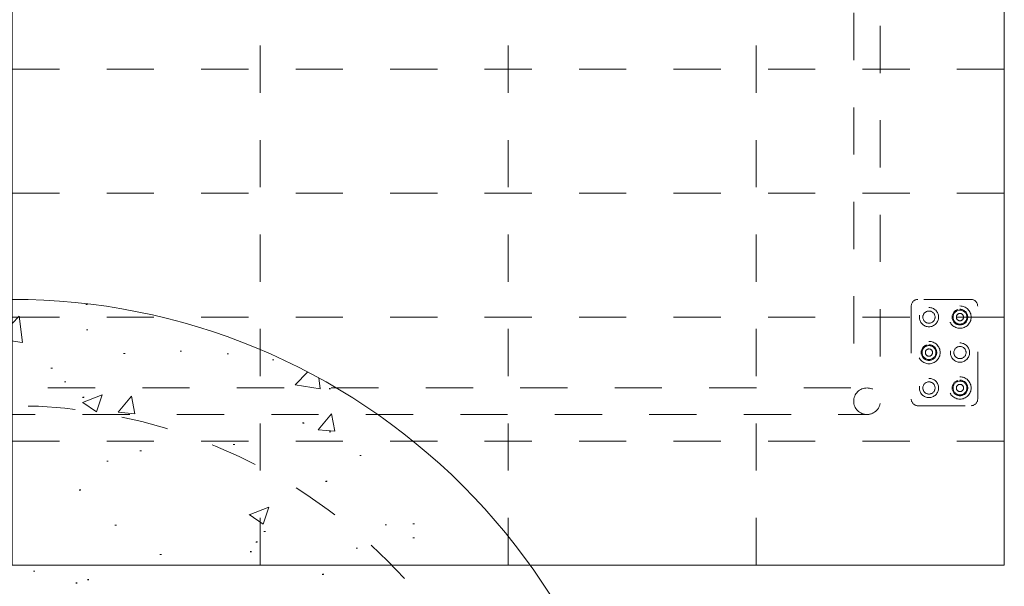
# Model space of a CAD drawing. Header units: inches. Extents: x -462 to -288, y -230 to 11.
# Tile 57 of 58: x -318 to -290, y -21 to -5. Entities that reach past the tile are written whole.
import ezdxf

# ---------------------------------------------------------------- set-up
doc = ezdxf.new("R2010")
doc.units = ezdxf.units.IN
doc.header["$LTSCALE"] = 32
doc.header["$MEASUREMENT"] = 0
doc.header["$PDMODE"] = 1
doc.header["$PDSIZE"] = -2
doc.linetypes.add('Dash Style-1', pattern=[0.083328, 0.041656, -0.041672])
for name, color, linetype, lineweight in [('DashLine', 7, 'Dash Style-1', 13), ('Drawing', 7, 'Continuous', 18), ('None', 7, 'Continuous', 18), ('SolidLine', 7, 'Continuous', 15), ('Stone_1', 7, 'Continuous', 13), ('Tuxedo-Metal', 7, 'Continuous', 18), ('Tuxedo-Upholstery-Back', 7, 'Continuous', 18), ('Tuxedo-Upholstery-SeatCushion', 7, 'Continuous', 18)]:
    doc.layers.add(name, color=color, linetype=linetype, lineweight=lineweight)

# ---------------------------------------------------------------- blocks, each defined once
blk = doc.blocks.new('Group-68')
at = {"layer": 'DashLine', "flags": 128}
blk.add_lwpolyline([(-24.5, 11.25, -0.414214), (-24.125, 11.625), (24.125, 11.625, -0.414214), (24.5, 11.25), (24.5, -11.25, -0.414214), (24.125, -11.625), (-24.125, -11.625, -0.414214), (-24.5, -11.25)], format="xyb", close=True, dxfattribs=at)
for points in [[(-23.75, 10.875), (23.75, 10.875), (23.75, -10.875), (-23.75, -10.875)], [(24.125, -11.625), (24.088, -11.623), (24.052, -11.618), (24.016, -11.609), (23.981, -11.596), (23.948, -11.581), (23.917, -11.562), (23.887, -11.54), (23.86, -11.515), (23.835, -11.488), (23.813, -11.458), (23.794, -11.427), (23.779, -11.394), (23.766, -11.359), (23.757, -11.323), (23.752, -11.287), (23.75, -11.25), (23.752, -11.213), (23.757, -11.177), (23.766, -11.141), (23.779, -11.106), (23.794, -11.073), (23.813, -11.042), (23.835, -11.012), (23.86, -10.985), (23.887, -10.96), (23.917, -10.938), (23.948, -10.919), (23.981, -10.904), (24.016, -10.891), (24.052, -10.882), (24.088, -10.877), (24.125, -10.875), (24.162, -10.877), (24.198, -10.882), (24.234, -10.891), (24.269, -10.904), (24.302, -10.919), (24.333, -10.938), (24.363, -10.96), (24.39, -10.985), (24.415, -11.012), (24.437, -11.042), (24.456, -11.073), (24.471, -11.106), (24.484, -11.141), (24.493, -11.177), (24.498, -11.213), (24.5, -11.25), (24.498, -11.287), (24.493, -11.323), (24.484, -11.359), (24.471, -11.394), (24.456, -11.427), (24.437, -11.458), (24.415, -11.488), (24.39, -11.515), (24.363, -11.54), (24.333, -11.562), (24.302, -11.581), (24.269, -11.596), (24.234, -11.609), (24.198, -11.618), (24.162, -11.623)]]:
    blk.add_lwpolyline(points, close=True, dxfattribs=at)
blk = doc.blocks.new('Tuxedo_Base_2 (2D)')
at = {"layer": 'Tuxedo-Metal', "color": 7}
blk.add_blockref('Group-68', (0, 0), dxfattribs=at)
blk = doc.blocks.new('Tuxedo_Bottom_2 (2D)')
at = {"layer": 'DashLine', "flags": 128}
blk.add_lwpolyline([(0, 0), (56, 0), (56, -26), (0, -26)], close=True, dxfattribs=at)
blk = doc.blocks.new('Tuxedo_Seat_Cushion_Quilt (2D)')
at = {"layer": 'DashLine'}
for p, q in [((7, 0), (7, 20.962)), ((14, 0), (14, 20.962)), ((21, 0), (21, 20.962)), ((0, 17.5), (27.999, 17.5)), ((0, 14), (27.999, 14)), ((0, 10.5), (27.999, 10.5)), ((0, 7), (27.999, 7)), ((0, 3.5), (27.999, 3.5))]:
    blk.add_line(p, q, dxfattribs=at)
at = {"layer": 'SolidLine', "flags": 128}
blk.add_lwpolyline([(0, 20.962), (27.999, 20.962), (27.999, 0), (0, 0)], close=True, dxfattribs=at)
blk = doc.blocks.new('Group-69')
at = {"layer": 'DashLine', "color": 252, "true_color": 0x888888, "transparency": 33554687}
for p, q in [((2.437, 1.5), (0.937, 1.5)), ((0.75, 1.313), (0.75, -1.313)), ((2.625, -1.313), (2.625, 1.313)), ((0.937, -1.5), (2.437, -1.5))]:
    blk.add_line(p, q, dxfattribs=at)
at = {"layer": 'DashLine', "color": 252, "true_color": 0x888888, "transparency": 33554687, "flags": 128}
for points in [[(1.25, 0.685), (1.219, 0.686), (1.188, 0.691), (1.158, 0.698), (1.129, 0.709), (1.101, 0.722), (1.075, 0.738), (1.05, 0.756), (1.027, 0.777), (1.006, 0.8), (0.988, 0.825), (0.972, 0.851), (0.959, 0.879), (0.948, 0.908), (0.941, 0.938), (0.936, 0.969), (0.935, 1), (0.936, 1.031), (0.941, 1.062), (0.948, 1.092), (0.959, 1.121), (0.972, 1.149), (0.988, 1.175), (1.006, 1.2), (1.027, 1.223), (1.05, 1.244), (1.075, 1.262), (1.101, 1.278), (1.129, 1.291), (1.158, 1.302), (1.188, 1.309), (1.219, 1.314), (1.25, 1.315), (1.281, 1.314), (1.312, 1.309), (1.342, 1.302), (1.371, 1.291), (1.399, 1.278), (1.425, 1.262), (1.45, 1.244), (1.473, 1.223), (1.494, 1.2), (1.512, 1.175), (1.528, 1.149), (1.541, 1.121), (1.552, 1.092), (1.559, 1.062), (1.564, 1.031), (1.565, 1), (1.564, 0.969), (1.559, 0.938), (1.552, 0.908), (1.541, 0.879), (1.528, 0.851), (1.512, 0.825), (1.494, 0.8), (1.473, 0.777), (1.45, 0.756), (1.425, 0.738), (1.399, 0.722), (1.371, 0.709), (1.342, 0.698), (1.312, 0.691), (1.281, 0.686)], [(1.25, 0.778), (1.228, 0.779), (1.207, 0.783), (1.186, 0.788), (1.165, 0.795), (1.146, 0.805), (1.127, 0.816), (1.109, 0.829), (1.093, 0.843), (1.079, 0.859), (1.066, 0.877), (1.055, 0.896), (1.045, 0.915), (1.038, 0.936), (1.033, 0.957), (1.029, 0.978), (1.028, 1), (1.029, 1.022), (1.033, 1.043), (1.038, 1.064), (1.045, 1.085), (1.055, 1.104), (1.066, 1.123), (1.079, 1.141), (1.093, 1.157), (1.109, 1.171), (1.127, 1.184), (1.146, 1.195), (1.165, 1.205), (1.186, 1.212), (1.207, 1.217), (1.228, 1.221), (1.25, 1.222), (1.272, 1.221), (1.293, 1.217), (1.314, 1.212), (1.335, 1.205), (1.354, 1.195), (1.373, 1.184), (1.391, 1.171), (1.407, 1.157), (1.421, 1.141), (1.434, 1.123), (1.445, 1.104), (1.455, 1.085), (1.462, 1.064), (1.467, 1.043), (1.471, 1.022), (1.472, 1), (1.471, 0.978), (1.467, 0.957), (1.462, 0.936), (1.455, 0.915), (1.445, 0.896), (1.434, 0.877), (1.421, 0.859), (1.407, 0.843), (1.391, 0.829), (1.373, 0.816), (1.354, 0.805), (1.335, 0.795), (1.314, 0.788), (1.293, 0.783), (1.272, 0.779)], [(1.25, 0.804), (1.231, 0.805), (1.212, 0.808), (1.193, 0.813), (1.175, 0.819), (1.158, 0.827), (1.141, 0.837), (1.126, 0.849), (1.112, 0.862), (1.099, 0.876), (1.087, 0.891), (1.077, 0.908), (1.069, 0.925), (1.063, 0.943), (1.058, 0.962), (1.055, 0.981), (1.054, 1), (1.055, 1.019), (1.058, 1.038), (1.063, 1.057), (1.069, 1.075), (1.077, 1.092), (1.087, 1.109), (1.099, 1.124), (1.112, 1.138), (1.126, 1.151), (1.141, 1.163), (1.158, 1.173), (1.175, 1.181), (1.193, 1.187), (1.212, 1.192), (1.231, 1.195), (1.25, 1.196), (1.269, 1.195), (1.288, 1.192), (1.307, 1.187), (1.325, 1.181), (1.342, 1.173), (1.359, 1.163), (1.374, 1.151), (1.388, 1.138), (1.401, 1.124), (1.413, 1.109), (1.423, 1.092), (1.431, 1.075), (1.437, 1.057), (1.442, 1.038), (1.445, 1.019), (1.446, 1), (1.445, 0.981), (1.442, 0.962), (1.437, 0.943), (1.431, 0.925), (1.423, 0.908), (1.413, 0.891), (1.401, 0.876), (1.388, 0.862), (1.374, 0.849), (1.359, 0.837), (1.342, 0.827), (1.325, 0.819), (1.307, 0.813), (1.288, 0.808), (1.269, 0.805)], [(2.125, 0.728), (2.098, 0.729), (2.072, 0.733), (2.046, 0.74), (2.021, 0.749), (1.997, 0.76), (1.974, 0.774), (1.953, 0.79), (1.933, 0.808), (1.915, 0.828), (1.899, 0.849), (1.885, 0.872), (1.874, 0.896), (1.865, 0.921), (1.858, 0.947), (1.854, 0.973), (1.853, 1), (1.854, 1.027), (1.858, 1.053), (1.865, 1.079), (1.874, 1.104), (1.885, 1.128), (1.899, 1.151), (1.915, 1.172), (1.933, 1.192), (1.953, 1.21), (1.974, 1.226), (1.997, 1.24), (2.021, 1.251), (2.046, 1.26), (2.072, 1.267), (2.098, 1.271), (2.125, 1.272), (2.152, 1.271), (2.178, 1.267), (2.204, 1.26), (2.229, 1.251), (2.253, 1.24), (2.276, 1.226), (2.297, 1.21), (2.317, 1.192), (2.335, 1.172), (2.351, 1.151), (2.365, 1.128), (2.376, 1.104), (2.385, 1.079), (2.392, 1.053), (2.396, 1.027), (2.397, 1), (2.396, 0.973), (2.392, 0.947), (2.385, 0.921), (2.376, 0.896), (2.365, 0.872), (2.351, 0.849), (2.335, 0.828), (2.317, 0.808), (2.297, 0.79), (2.276, 0.774), (2.253, 0.76), (2.229, 0.749), (2.204, 0.74), (2.178, 0.733), (2.152, 0.729)], [(2.125, 0.828), (2.108, 0.829), (2.091, 0.831), (2.075, 0.836), (2.059, 0.841), (2.044, 0.848), (2.03, 0.857), (2.016, 0.867), (2.003, 0.878), (1.992, 0.891), (1.982, 0.905), (1.973, 0.919), (1.966, 0.934), (1.961, 0.95), (1.956, 0.966), (1.954, 0.983), (1.953, 1), (1.954, 1.017), (1.956, 1.034), (1.961, 1.05), (1.966, 1.066), (1.973, 1.081), (1.982, 1.095), (1.992, 1.109), (2.003, 1.122), (2.016, 1.133), (2.03, 1.143), (2.044, 1.152), (2.059, 1.159), (2.075, 1.164), (2.091, 1.169), (2.108, 1.171), (2.125, 1.172), (2.142, 1.171), (2.159, 1.169), (2.175, 1.164), (2.191, 1.159), (2.206, 1.152), (2.22, 1.143), (2.234, 1.133), (2.247, 1.122), (2.258, 1.109), (2.268, 1.095), (2.277, 1.081), (2.284, 1.066), (2.289, 1.05), (2.294, 1.034), (2.296, 1.017), (2.297, 1), (2.296, 0.983), (2.294, 0.966), (2.289, 0.95), (2.284, 0.934), (2.277, 0.919), (2.268, 0.905), (2.258, 0.891), (2.247, 0.878), (2.234, 0.867), (2.22, 0.857), (2.206, 0.848), (2.191, 0.841), (2.175, 0.836), (2.159, 0.831), (2.142, 0.829)], [(1.25, 0.898), (1.24, 0.898), (1.23, 0.9), (1.22, 0.902), (1.211, 0.906), (1.202, 0.91), (1.193, 0.915), (1.185, 0.921), (1.178, 0.928), (1.171, 0.935), (1.165, 0.943), (1.16, 0.952), (1.156, 0.961), (1.152, 0.97), (1.15, 0.98), (1.148, 0.99), (1.148, 1), (1.148, 1.01), (1.15, 1.02), (1.152, 1.03), (1.156, 1.039), (1.16, 1.048), (1.165, 1.057), (1.171, 1.065), (1.178, 1.072), (1.185, 1.079), (1.193, 1.085), (1.202, 1.09), (1.211, 1.094), (1.22, 1.098), (1.23, 1.1), (1.24, 1.102), (1.25, 1.102), (1.26, 1.102), (1.27, 1.1), (1.28, 1.098), (1.289, 1.094), (1.298, 1.09), (1.307, 1.085), (1.315, 1.079), (1.322, 1.072), (1.329, 1.065), (1.335, 1.057), (1.34, 1.048), (1.344, 1.039), (1.348, 1.03), (1.35, 1.02), (1.352, 1.01), (1.352, 1), (1.352, 0.99), (1.35, 0.98), (1.348, 0.97), (1.344, 0.961), (1.34, 0.952), (1.335, 0.943), (1.329, 0.935), (1.322, 0.928), (1.315, 0.921), (1.307, 0.915), (1.298, 0.91), (1.289, 0.906), (1.28, 0.902), (1.27, 0.9), (1.26, 0.898)], [(2.125, -0.315), (2.094, -0.314), (2.063, -0.309), (2.033, -0.302), (2.004, -0.291), (1.976, -0.278), (1.95, -0.262), (1.925, -0.244), (1.902, -0.223), (1.881, -0.2), (1.863, -0.175), (1.847, -0.149), (1.834, -0.121), (1.823, -0.092), (1.816, -0.062), (1.811, -0.031), (1.81, 0), (1.811, 0.031), (1.816, 0.062), (1.823, 0.092), (1.834, 0.121), (1.847, 0.149), (1.863, 0.175), (1.881, 0.2), (1.902, 0.223), (1.925, 0.244), (1.95, 0.262), (1.976, 0.278), (2.004, 0.291), (2.033, 0.302), (2.063, 0.309), (2.094, 0.314), (2.125, 0.315), (2.156, 0.314), (2.187, 0.309), (2.217, 0.302), (2.246, 0.291), (2.274, 0.278), (2.3, 0.262), (2.325, 0.244), (2.348, 0.223), (2.369, 0.2), (2.387, 0.175), (2.403, 0.149), (2.416, 0.121), (2.427, 0.092), (2.434, 0.062), (2.439, 0.031), (2.44, 0), (2.439, -0.031), (2.434, -0.062), (2.427, -0.092), (2.416, -0.121), (2.403, -0.149), (2.387, -0.175), (2.369, -0.2), (2.348, -0.223), (2.325, -0.244), (2.3, -0.262), (2.274, -0.278), (2.246, -0.291), (2.217, -0.302), (2.187, -0.309), (2.156, -0.314)], [(1.25, -0.272), (1.223, -0.271), (1.197, -0.267), (1.171, -0.26), (1.146, -0.251), (1.122, -0.24), (1.099, -0.226), (1.078, -0.21), (1.058, -0.192), (1.04, -0.172), (1.024, -0.151), (1.01, -0.128), (0.999, -0.104), (0.99, -0.079), (0.983, -0.053), (0.979, -0.027), (0.978, 0), (0.979, 0.027), (0.983, 0.053), (0.99, 0.079), (0.999, 0.104), (1.01, 0.128), (1.024, 0.151), (1.04, 0.172), (1.058, 0.192), (1.078, 0.21), (1.099, 0.226), (1.122, 0.24), (1.146, 0.251), (1.171, 0.26), (1.197, 0.267), (1.223, 0.271), (1.25, 0.272), (1.277, 0.271), (1.303, 0.267), (1.329, 0.26), (1.354, 0.251), (1.378, 0.24), (1.401, 0.226), (1.422, 0.21), (1.442, 0.192), (1.46, 0.172), (1.476, 0.151), (1.49, 0.128), (1.501, 0.104), (1.51, 0.079), (1.517, 0.053), (1.521, 0.027), (1.522, 0), (1.521, -0.027), (1.517, -0.053), (1.51, -0.079), (1.501, -0.104), (1.49, -0.128), (1.476, -0.151), (1.46, -0.172), (1.442, -0.192), (1.422, -0.21), (1.401, -0.226), (1.378, -0.24), (1.354, -0.251), (1.329, -0.26), (1.303, -0.267), (1.277, -0.271)], [(1.25, -0.172), (1.233, -0.171), (1.216, -0.169), (1.2, -0.164), (1.184, -0.159), (1.169, -0.152), (1.155, -0.143), (1.141, -0.133), (1.128, -0.122), (1.117, -0.109), (1.107, -0.095), (1.098, -0.081), (1.091, -0.066), (1.086, -0.05), (1.081, -0.034), (1.079, -0.017), (1.078, 0), (1.079, 0.017), (1.081, 0.034), (1.086, 0.05), (1.091, 0.066), (1.098, 0.081), (1.107, 0.095), (1.117, 0.109), (1.128, 0.122), (1.141, 0.133), (1.155, 0.143), (1.169, 0.152), (1.184, 0.159), (1.2, 0.164), (1.216, 0.169), (1.233, 0.171), (1.25, 0.172), (1.267, 0.171), (1.284, 0.169), (1.3, 0.164), (1.316, 0.159), (1.331, 0.152), (1.345, 0.143), (1.359, 0.133), (1.372, 0.122), (1.383, 0.109), (1.393, 0.095), (1.402, 0.081), (1.409, 0.066), (1.414, 0.05), (1.419, 0.034), (1.421, 0.017), (1.422, 0), (1.421, -0.017), (1.419, -0.034), (1.414, -0.05), (1.409, -0.066), (1.402, -0.081), (1.393, -0.095), (1.383, -0.109), (1.372, -0.122), (1.359, -0.133), (1.345, -0.143), (1.331, -0.152), (1.316, -0.159), (1.3, -0.164), (1.284, -0.169), (1.267, -0.171)], [(2.125, -0.222), (2.103, -0.221), (2.082, -0.217), (2.061, -0.212), (2.04, -0.205), (2.021, -0.195), (2.002, -0.184), (1.984, -0.171), (1.968, -0.157), (1.954, -0.141), (1.941, -0.123), (1.93, -0.104), (1.92, -0.085), (1.913, -0.064), (1.908, -0.043), (1.904, -0.022), (1.903, 0), (1.904, 0.022), (1.908, 0.043), (1.913, 0.064), (1.92, 0.085), (1.93, 0.104), (1.941, 0.123), (1.954, 0.141), (1.968, 0.157), (1.984, 0.171), (2.002, 0.184), (2.021, 0.195), (2.04, 0.205), (2.061, 0.212), (2.082, 0.217), (2.103, 0.221), (2.125, 0.222), (2.147, 0.221), (2.168, 0.217), (2.189, 0.212), (2.21, 0.205), (2.229, 0.195), (2.248, 0.184), (2.266, 0.171), (2.282, 0.157), (2.296, 0.141), (2.309, 0.123), (2.32, 0.104), (2.33, 0.085), (2.337, 0.064), (2.342, 0.043), (2.346, 0.022), (2.347, 0), (2.346, -0.022), (2.342, -0.043), (2.337, -0.064), (2.33, -0.085), (2.32, -0.104), (2.309, -0.123), (2.296, -0.141), (2.282, -0.157), (2.266, -0.171), (2.248, -0.184), (2.229, -0.195), (2.21, -0.205), (2.189, -0.212), (2.168, -0.217), (2.147, -0.221)], [(2.125, -0.196), (2.106, -0.195), (2.087, -0.192), (2.068, -0.187), (2.05, -0.181), (2.033, -0.173), (2.016, -0.163), (2.001, -0.151), (1.987, -0.138), (1.974, -0.124), (1.962, -0.109), (1.952, -0.092), (1.944, -0.075), (1.938, -0.057), (1.933, -0.038), (1.93, -0.019), (1.929, 0), (1.93, 0.019), (1.933, 0.038), (1.938, 0.057), (1.944, 0.075), (1.952, 0.092), (1.962, 0.109), (1.974, 0.124), (1.987, 0.138), (2.001, 0.151), (2.016, 0.163), (2.033, 0.173), (2.05, 0.181), (2.068, 0.187), (2.087, 0.192), (2.106, 0.195), (2.125, 0.196), (2.144, 0.195), (2.163, 0.192), (2.182, 0.187), (2.2, 0.181), (2.217, 0.173), (2.234, 0.163), (2.249, 0.151), (2.263, 0.138), (2.276, 0.124), (2.288, 0.109), (2.298, 0.092), (2.306, 0.075), (2.312, 0.057), (2.317, 0.038), (2.32, 0.019), (2.321, 0), (2.32, -0.019), (2.317, -0.038), (2.312, -0.057), (2.306, -0.075), (2.298, -0.092), (2.288, -0.109), (2.276, -0.124), (2.263, -0.138), (2.249, -0.151), (2.234, -0.163), (2.217, -0.173), (2.2, -0.181), (2.182, -0.187), (2.163, -0.192), (2.144, -0.195)], [(2.125, -0.102), (2.115, -0.102), (2.105, -0.1), (2.095, -0.098), (2.086, -0.094), (2.077, -0.09), (2.068, -0.085), (2.06, -0.079), (2.053, -0.072), (2.046, -0.065), (2.04, -0.057), (2.035, -0.048), (2.031, -0.039), (2.027, -0.03), (2.025, -0.02), (2.023, -0.01), (2.023, 0), (2.023, 0.01), (2.025, 0.02), (2.027, 0.03), (2.031, 0.039), (2.035, 0.048), (2.04, 0.057), (2.046, 0.065), (2.053, 0.072), (2.06, 0.079), (2.068, 0.085), (2.077, 0.09), (2.086, 0.094), (2.095, 0.098), (2.105, 0.1), (2.115, 0.102), (2.125, 0.102), (2.135, 0.102), (2.145, 0.1), (2.155, 0.098), (2.164, 0.094), (2.173, 0.09), (2.182, 0.085), (2.19, 0.079), (2.197, 0.072), (2.204, 0.065), (2.21, 0.057), (2.215, 0.048), (2.219, 0.039), (2.223, 0.03), (2.225, 0.02), (2.227, 0.01), (2.227, 0), (2.227, -0.01), (2.225, -0.02), (2.223, -0.03), (2.219, -0.039), (2.215, -0.048), (2.21, -0.057), (2.204, -0.065), (2.197, -0.072), (2.19, -0.079), (2.182, -0.085), (2.173, -0.09), (2.164, -0.094), (2.155, -0.098), (2.145, -0.1), (2.135, -0.102)], [(1.25, -1.315), (1.219, -1.314), (1.188, -1.309), (1.158, -1.302), (1.129, -1.291), (1.101, -1.278), (1.075, -1.262), (1.05, -1.244), (1.027, -1.223), (1.006, -1.2), (0.988, -1.175), (0.972, -1.149), (0.959, -1.121), (0.948, -1.092), (0.941, -1.062), (0.936, -1.031), (0.935, -1), (0.936, -0.969), (0.941, -0.938), (0.948, -0.908), (0.959, -0.879), (0.972, -0.851), (0.988, -0.825), (1.006, -0.8), (1.027, -0.777), (1.05, -0.756), (1.075, -0.738), (1.101, -0.722), (1.129, -0.709), (1.158, -0.698), (1.188, -0.691), (1.219, -0.686), (1.25, -0.685), (1.281, -0.686), (1.312, -0.691), (1.342, -0.698), (1.371, -0.709), (1.399, -0.722), (1.425, -0.738), (1.45, -0.756), (1.473, -0.777), (1.494, -0.8), (1.512, -0.825), (1.528, -0.851), (1.541, -0.879), (1.552, -0.908), (1.559, -0.938), (1.564, -0.969), (1.565, -1), (1.564, -1.031), (1.559, -1.062), (1.552, -1.092), (1.541, -1.121), (1.528, -1.149), (1.512, -1.175), (1.494, -1.2), (1.473, -1.223), (1.45, -1.244), (1.425, -1.262), (1.399, -1.278), (1.371, -1.291), (1.342, -1.302), (1.312, -1.309), (1.281, -1.314)], [(1.25, -1.222), (1.228, -1.221), (1.207, -1.217), (1.186, -1.212), (1.165, -1.205), (1.146, -1.195), (1.127, -1.184), (1.109, -1.171), (1.093, -1.157), (1.079, -1.141), (1.066, -1.123), (1.055, -1.104), (1.045, -1.085), (1.038, -1.064), (1.033, -1.043), (1.029, -1.022), (1.028, -1), (1.029, -0.978), (1.033, -0.957), (1.038, -0.936), (1.045, -0.915), (1.055, -0.896), (1.066, -0.877), (1.079, -0.859), (1.093, -0.843), (1.109, -0.829), (1.127, -0.816), (1.146, -0.805), (1.165, -0.795), (1.186, -0.788), (1.207, -0.783), (1.228, -0.779), (1.25, -0.778), (1.272, -0.779), (1.293, -0.783), (1.314, -0.788), (1.335, -0.795), (1.354, -0.805), (1.373, -0.816), (1.391, -0.829), (1.407, -0.843), (1.421, -0.859), (1.434, -0.877), (1.445, -0.896), (1.455, -0.915), (1.462, -0.936), (1.467, -0.957), (1.471, -0.978), (1.472, -1), (1.471, -1.022), (1.467, -1.043), (1.462, -1.064), (1.455, -1.085), (1.445, -1.104), (1.434, -1.123), (1.421, -1.141), (1.407, -1.157), (1.391, -1.171), (1.373, -1.184), (1.354, -1.195), (1.335, -1.205), (1.314, -1.212), (1.293, -1.217), (1.272, -1.221)], [(1.25, -1.196), (1.231, -1.195), (1.212, -1.192), (1.193, -1.187), (1.175, -1.181), (1.158, -1.173), (1.141, -1.163), (1.126, -1.151), (1.112, -1.138), (1.099, -1.124), (1.087, -1.109), (1.077, -1.092), (1.069, -1.075), (1.063, -1.057), (1.058, -1.038), (1.055, -1.019), (1.054, -1), (1.055, -0.981), (1.058, -0.962), (1.063, -0.943), (1.069, -0.925), (1.077, -0.908), (1.087, -0.891), (1.099, -0.876), (1.112, -0.862), (1.126, -0.849), (1.141, -0.837), (1.158, -0.827), (1.175, -0.819), (1.193, -0.813), (1.212, -0.808), (1.231, -0.805), (1.25, -0.804), (1.269, -0.805), (1.288, -0.808), (1.307, -0.813), (1.325, -0.819), (1.342, -0.827), (1.359, -0.837), (1.374, -0.849), (1.388, -0.862), (1.401, -0.876), (1.413, -0.891), (1.423, -0.908), (1.431, -0.925), (1.437, -0.943), (1.442, -0.962), (1.445, -0.981), (1.446, -1), (1.445, -1.019), (1.442, -1.038), (1.437, -1.057), (1.431, -1.075), (1.423, -1.092), (1.413, -1.109), (1.401, -1.124), (1.388, -1.138), (1.374, -1.151), (1.359, -1.163), (1.342, -1.173), (1.325, -1.181), (1.307, -1.187), (1.288, -1.192), (1.269, -1.195)], [(2.125, -1.272), (2.098, -1.271), (2.072, -1.267), (2.046, -1.26), (2.021, -1.251), (1.997, -1.24), (1.974, -1.226), (1.953, -1.21), (1.933, -1.192), (1.915, -1.172), (1.899, -1.151), (1.885, -1.128), (1.874, -1.104), (1.865, -1.079), (1.858, -1.053), (1.854, -1.027), (1.853, -1), (1.854, -0.973), (1.858, -0.947), (1.865, -0.921), (1.874, -0.896), (1.885, -0.872), (1.899, -0.849), (1.915, -0.828), (1.933, -0.808), (1.953, -0.79), (1.974, -0.774), (1.997, -0.76), (2.021, -0.749), (2.046, -0.74), (2.072, -0.733), (2.098, -0.729), (2.125, -0.728), (2.152, -0.729), (2.178, -0.733), (2.204, -0.74), (2.229, -0.749), (2.253, -0.76), (2.276, -0.774), (2.297, -0.79), (2.317, -0.808), (2.335, -0.828), (2.351, -0.849), (2.365, -0.872), (2.376, -0.896), (2.385, -0.921), (2.392, -0.947), (2.396, -0.973), (2.397, -1), (2.396, -1.027), (2.392, -1.053), (2.385, -1.079), (2.376, -1.104), (2.365, -1.128), (2.351, -1.151), (2.335, -1.172), (2.317, -1.192), (2.297, -1.21), (2.276, -1.226), (2.253, -1.24), (2.229, -1.251), (2.204, -1.26), (2.178, -1.267), (2.152, -1.271)], [(2.125, -1.172), (2.108, -1.171), (2.091, -1.169), (2.075, -1.164), (2.059, -1.159), (2.044, -1.152), (2.03, -1.143), (2.016, -1.133), (2.003, -1.122), (1.992, -1.109), (1.982, -1.095), (1.973, -1.081), (1.966, -1.066), (1.961, -1.05), (1.956, -1.034), (1.954, -1.017), (1.953, -1), (1.954, -0.983), (1.956, -0.966), (1.961, -0.95), (1.966, -0.934), (1.973, -0.919), (1.982, -0.905), (1.992, -0.891), (2.003, -0.878), (2.016, -0.867), (2.03, -0.857), (2.044, -0.848), (2.059, -0.841), (2.075, -0.836), (2.091, -0.831), (2.108, -0.829), (2.125, -0.828), (2.142, -0.829), (2.159, -0.831), (2.175, -0.836), (2.191, -0.841), (2.206, -0.848), (2.22, -0.857), (2.234, -0.867), (2.247, -0.878), (2.258, -0.891), (2.268, -0.905), (2.277, -0.919), (2.284, -0.934), (2.289, -0.95), (2.294, -0.966), (2.296, -0.983), (2.297, -1), (2.296, -1.017), (2.294, -1.034), (2.289, -1.05), (2.284, -1.066), (2.277, -1.081), (2.268, -1.095), (2.258, -1.109), (2.247, -1.122), (2.234, -1.133), (2.22, -1.143), (2.206, -1.152), (2.191, -1.159), (2.175, -1.164), (2.159, -1.169), (2.142, -1.171)], [(1.25, -1.102), (1.24, -1.102), (1.23, -1.1), (1.22, -1.098), (1.211, -1.094), (1.202, -1.09), (1.193, -1.085), (1.185, -1.079), (1.178, -1.072), (1.171, -1.065), (1.165, -1.057), (1.16, -1.048), (1.156, -1.039), (1.152, -1.03), (1.15, -1.02), (1.148, -1.01), (1.148, -1), (1.148, -0.99), (1.15, -0.98), (1.152, -0.97), (1.156, -0.961), (1.16, -0.952), (1.165, -0.943), (1.171, -0.935), (1.178, -0.928), (1.185, -0.921), (1.193, -0.915), (1.202, -0.91), (1.211, -0.906), (1.22, -0.902), (1.23, -0.9), (1.24, -0.898), (1.25, -0.898), (1.26, -0.898), (1.27, -0.9), (1.28, -0.902), (1.289, -0.906), (1.298, -0.91), (1.307, -0.915), (1.315, -0.921), (1.322, -0.928), (1.329, -0.935), (1.335, -0.943), (1.34, -0.952), (1.344, -0.961), (1.348, -0.97), (1.35, -0.98), (1.352, -0.99), (1.352, -1), (1.352, -1.01), (1.35, -1.02), (1.348, -1.03), (1.344, -1.039), (1.34, -1.048), (1.335, -1.057), (1.329, -1.065), (1.322, -1.072), (1.315, -1.079), (1.307, -1.085), (1.298, -1.09), (1.289, -1.094), (1.28, -1.098), (1.27, -1.1), (1.26, -1.102)]]:
    blk.add_lwpolyline(points, close=True, dxfattribs=at)
at = {"layer": 'DashLine', "color": 252, "true_color": 0x888888, "transparency": 33554687}
for centre, radius, start, end in [((0.937, 1.313), 0.187, 90, 180), ((2.437, 1.313), 0.188, 0, 90), ((0.937, -1.313), 0.187, 180, 270), ((2.437, -1.313), 0.188, 270, 360)]:
    blk.add_arc(centre, radius, start, end, dxfattribs=at)
blk = doc.blocks.new('TuxedoGangingPlate')
at = {"layer": 'DashLine', "color": 252, "linetype": 'Continuous', "lineweight": 5, "true_color": 0x888888}
blk.add_point((0, 0), dxfattribs=at)
at = {"layer": 'DashLine', "color": 252, "true_color": 0x888888}
blk.add_blockref('Group-69', (0, 0), dxfattribs=at)
blk = doc.blocks.new('ST2NQ (2D)')
at = {"layer": 'DashLine', "color": 7, "rotation": 180}
blk.add_blockref('TuxedoGangingPlate', (27.999, -8), dxfattribs=at)
at = {"layer": 'Tuxedo-Metal', "color": 7}
blk.add_blockref('Tuxedo_Base_2 (2D)', (0, 1.875), dxfattribs=at)
at = {"layer": 'Tuxedo-Upholstery-Back', "color": 7}
blk.add_blockref('Tuxedo_Bottom_2 (2D)', (-28, 12), dxfattribs=at)
at = {"layer": 'Tuxedo-Upholstery-SeatCushion', "color": 7}
blk.add_blockref('Tuxedo_Seat_Cushion_Quilt (2D)', (0, -14), dxfattribs=at)
blk = doc.blocks.new('Group-70')
at = {"layer": 'None', "color": 7}
blk.add_blockref('ST2NQ (2D)', (0, 0), dxfattribs=at)
blk = doc.blocks.new('SE Tuxedo Lounge (2D)')
at = {"layer": 'None'}
blk.add_blockref('Group-70', (0, 0), dxfattribs=at)
at = {"layer": 'Drawing', "color": 0, "flags": 1}
for tag in ['Catalog', 'Custom', 'Tag', 'Option1', 'Option2', 'Option3', 'Option4', 'Option5', 'Option6', 'Option7', 'Option8', 'Option9', 'Option10', 'Option11', 'Option12', 'FinishGroup', 'Discount', 'Item1', 'Item2', 'Item3', 'Item4', 'Item5', 'Item6', 'Item7', 'Item8', 'Item9', 'Item10', 'Item11', 'Item12', 'Item13', 'Item14', 'Item15', 'Item16', 'Item17', 'Item18', 'Item19', 'Item20', 'Item21', 'Item22', 'Item23', 'Item24', 'Item25']:
    blk.add_attdef(tag, (13.258, -5.18), '', height=0.00709, dxfattribs=at)
blk = doc.blocks.new('Group-71')
at = {"layer": 'Stone_1', "linetype": 'Continuous', "lineweight": 15}
h = blk.add_hatch(dxfattribs=at)
h.set_pattern_fill('AR-CONC', style=0, pattern_type=2)
h.set_pattern_definition([(50, (-6.595, -2.0547), (5.6477, -0.4941), [0.59055, -6.4961]), (-5, (-6.595, -2.055), (-1.0925, 5.9228), [0.4724, -5.19685]), (100.451, (-6.124, -2.096), (4.5552, 5.4287), [0.5019, -5.5208]), (46.184, (-6.595, -0.48), (8.4035, -1.3033), [0.8858, -9.7441]), (96.636, (-5.8945, -0.5885), (7.3595, 7.6702), [0.7528, -8.2812]), (-8.816, (-6.595, -0.48), (7.3595, 7.6702), [0.7087, -7.7953]), (21, (-5.8074, -0.8736), (4.70006, -3.1702), [0.59055, -6.4961]), (-34, (-5.8074, -0.8736), (1.9159, 5.7098), [0.4724, -5.19685]), (71.451, (-5.416, -1.138), (6.6159, 2.5396), [0.5019, -5.5208]), (37.5, (-6.5948, -2.0547), (0.09575, 2.62121), [0.0004, -15.6256]), (37.5, (96.8664, 77.3338), (0.095747, 2.621211), [0.0004, -15.6256]), (37.5, (96.8743, 77.34), (0.095747, 2.621211), [0.0004, -15.6256]), (37.5, (203.1916, 158.92), (0.095747, 2.621211), [0.00039, -15.62559]), (37.5, (203.1995, 158.9261), (0.095747, 2.621211), [0.00039, -15.62559]), (7.5, (-6.5948, -2.0547), (2.07141, 3.1056), [0.0004, -10.0114]), (7.5, (69.1615, 7.9188), (2.07141, 3.1056), [0.0004, -10.01142]), (7.5, (69.1714, 7.92), (2.07141, 3.1056), [0.0004, -10.01142]), (7.5, (195.4914, 24.5504), (2.071414, 3.105604), [0.00039, -10.01142]), (7.5, (195.5013, 24.5517), (2.071414, 3.105604), [0.00039, -10.01142]), (-32.5, (-8.3507, -2.0547), (4.20333, -0.1776), [0.0004, -16.25945]), (-32.5, (33.8273, -28.925), (4.203326, -0.1776), [0.0004, -16.25945]), (-32.5, (33.8357, -28.9305), (4.203326, -0.1776), [0.0004, -16.25945]), (-32.5, (165.4132, -112.7546), (4.203326, -0.177597), [0.0004, -16.25945]), (-32.5, (165.4217, -112.76), (4.203326, -0.177597), [0.0004, -16.25945]), (-42.5, (-9.138, -2.0547), (4.592, 0.78823), [0.0004, -12.4248]), (-42.5, (38.7923, -45.975), (4.59202, 0.78823), [0.0004, -12.4248]), (-42.5, (38.7997, -45.9816), (4.59202, 0.78823), [0.0004, -12.4248]), (-42.5, (115.189, -115.9795), (4.59202, 0.78823), [0.0004, -12.4248]), (-42.5, (115.1963, -115.9863), (4.59202, 0.78823), [0.0004, -12.4248])])
edge = h.paths.add_edge_path()
edge.add_arc((0, 0), 17.992, 180, 270)
edge.add_arc((0, 0), 17.992, 270, 360)
edge.add_arc((0, 0), 17.992, 0, 90)
edge.add_arc((0, 0), 17.992, 90, 180)
at = {"layer": 'DashLine', "flags": 128}
blk.add_lwpolyline([(-14.992, 0, -0.414214), (0, 14.992, -0.414214), (14.992, 0, -0.414214), (0, -14.992, -0.414214)], format="xyb", close=True, dxfattribs=at)
at = {"layer": 'Stone_1', "flags": 128}
blk.add_lwpolyline([(-17.992, 0, 0.414214), (0, -17.992, 0.414214), (17.992, 0, 0.414214), (0, 17.992, 0.414214)], format="xyb", close=True, dxfattribs=at)
blk = doc.blocks.new('MPDiscBase-Desk-18 (2D)')
at = {"layer": 'DashLine', "flags": 128}
for points in [[(0.005, 8.981), (0.886, 8.937), (1.757, 8.807), (2.612, 8.592), (3.442, 8.295), (4.238, 7.918), (4.994, 7.464), (5.701, 6.939), (6.354, 6.346), (6.946, 5.693), (7.47, 4.985), (7.923, 4.229), (8.299, 3.432), (8.596, 2.602), (8.809, 1.747), (8.938, 0.875), (8.981, -0.005), (8.937, -0.886), (8.807, -1.757), (8.592, -2.612), (8.295, -3.442), (7.918, -4.238), (7.464, -4.994), (6.939, -5.701), (6.346, -6.354), (5.693, -6.946), (4.985, -7.47), (4.229, -7.923), (3.432, -8.299), (2.602, -8.596), (1.747, -8.809), (0.875, -8.938), (-0.005, -8.981), (-0.886, -8.937), (-1.757, -8.807), (-2.612, -8.592), (-3.442, -8.295), (-4.238, -7.918), (-4.994, -7.464), (-5.701, -6.939), (-6.354, -6.346), (-6.946, -5.693), (-7.47, -4.985), (-7.923, -4.229), (-8.299, -3.432), (-8.596, -2.602), (-8.809, -1.747), (-8.938, -0.875), (-8.981, 0.005), (-8.937, 0.886), (-8.807, 1.757), (-8.592, 2.612), (-8.295, 3.442), (-7.918, 4.238), (-7.464, 4.994), (-6.939, 5.701), (-6.346, 6.354), (-5.693, 6.946), (-4.985, 7.47), (-4.229, 7.923), (-3.432, 8.299), (-2.602, 8.596), (-1.747, 8.809), (-0.875, 8.938)], [(0, 8.131), (0.062, 8.128), (0.123, 8.119), (0.183, 8.104), (0.241, 8.083), (0.297, 8.056), (0.351, 8.025), (0.4, 7.988), (0.446, 7.946), (0.488, 7.9), (0.525, 7.851), (0.556, 7.797), (0.583, 7.741), (0.604, 7.683), (0.619, 7.623), (0.628, 7.562), (0.631, 7.5), (0.628, 7.438), (0.619, 7.377), (0.604, 7.317), (0.583, 7.259), (0.556, 7.203), (0.525, 7.149), (0.488, 7.1), (0.446, 7.054), (0.4, 7.012), (0.351, 6.975), (0.297, 6.944), (0.241, 6.917), (0.183, 6.896), (0.123, 6.881), (0.062, 6.872), (0, 6.869), (-0.062, 6.872), (-0.123, 6.881), (-0.183, 6.896), (-0.241, 6.917), (-0.297, 6.944), (-0.351, 6.975), (-0.4, 7.012), (-0.446, 7.054), (-0.488, 7.1), (-0.525, 7.149), (-0.556, 7.203), (-0.583, 7.259), (-0.604, 7.317), (-0.619, 7.377), (-0.628, 7.438), (-0.631, 7.5), (-0.628, 7.562), (-0.619, 7.623), (-0.604, 7.683), (-0.583, 7.741), (-0.556, 7.797), (-0.525, 7.851), (-0.488, 7.9), (-0.446, 7.946), (-0.4, 7.988), (-0.351, 8.025), (-0.297, 8.056), (-0.241, 8.083), (-0.183, 8.104), (-0.123, 8.119), (-0.062, 8.128)], [(-4.526, 4.508), (4.529, 4.508), (4.529, -4.547), (-4.526, -4.547)], [(0.004, 1.231), (0.126, 1.225), (0.248, 1.207), (0.367, 1.177), (0.482, 1.136), (0.593, 1.084), (0.699, 1.021), (0.797, 0.948), (0.888, 0.866), (0.971, 0.775), (1.044, 0.676), (1.107, 0.571), (1.16, 0.46), (1.201, 0.345), (1.231, 0.226), (1.249, 0.105), (1.255, -0.018), (1.25, -0.14), (1.232, -0.262), (1.202, -0.381), (1.161, -0.496), (1.109, -0.607), (1.046, -0.713), (0.973, -0.811), (0.89, -0.902), (0.8, -0.985), (0.701, -1.058), (0.596, -1.121), (0.485, -1.174), (0.37, -1.215), (0.251, -1.245), (0.129, -1.263), (0.007, -1.269), (-0.116, -1.263), (-0.237, -1.246), (-0.356, -1.216), (-0.472, -1.175), (-0.583, -1.122), (-0.688, -1.06), (-0.786, -0.987), (-0.877, -0.904), (-0.96, -0.813), (-1.033, -0.715), (-1.096, -0.61), (-1.149, -0.499), (-1.19, -0.384), (-1.22, -0.265), (-1.238, -0.143), (-1.245, -0.021), (-1.239, 0.102), (-1.221, 0.223), (-1.191, 0.342), (-1.15, 0.458), (-1.098, 0.569), (-1.035, 0.674), (-0.962, 0.773), (-0.879, 0.863), (-0.789, 0.946), (-0.69, 1.019), (-0.585, 1.082), (-0.474, 1.135), (-0.359, 1.176), (-0.24, 1.206), (-0.119, 1.224)], [(-7.5, 0.631), (-7.438, 0.628), (-7.377, 0.619), (-7.317, 0.604), (-7.259, 0.583), (-7.203, 0.556), (-7.149, 0.525), (-7.1, 0.488), (-7.054, 0.446), (-7.012, 0.4), (-6.975, 0.351), (-6.944, 0.297), (-6.917, 0.241), (-6.896, 0.183), (-6.881, 0.123), (-6.872, 0.062), (-6.869, 0), (-6.872, -0.062), (-6.881, -0.123), (-6.896, -0.183), (-6.917, -0.241), (-6.944, -0.297), (-6.975, -0.351), (-7.012, -0.4), (-7.054, -0.446), (-7.1, -0.488), (-7.149, -0.525), (-7.203, -0.556), (-7.259, -0.583), (-7.317, -0.604), (-7.377, -0.619), (-7.438, -0.628), (-7.5, -0.631), (-7.562, -0.628), (-7.623, -0.619), (-7.683, -0.604), (-7.741, -0.583), (-7.797, -0.556), (-7.851, -0.525), (-7.9, -0.488), (-7.946, -0.446), (-7.988, -0.4), (-8.025, -0.351), (-8.056, -0.297), (-8.083, -0.241), (-8.104, -0.183), (-8.119, -0.123), (-8.128, -0.062), (-8.131, 0), (-8.128, 0.062), (-8.119, 0.123), (-8.104, 0.183), (-8.083, 0.241), (-8.056, 0.297), (-8.025, 0.351), (-7.988, 0.4), (-7.946, 0.446), (-7.9, 0.488), (-7.851, 0.525), (-7.797, 0.556), (-7.741, 0.583), (-7.683, 0.604), (-7.623, 0.619), (-7.562, 0.628)], [(0.001, 0.611), (0.063, 0.608), (0.124, 0.599), (0.185, 0.585), (0.243, 0.564), (0.299, 0.538), (0.352, 0.507), (0.402, 0.47), (0.448, 0.429), (0.49, 0.383), (0.527, 0.334), (0.559, 0.281), (0.586, 0.225), (0.607, 0.167), (0.622, 0.107), (0.632, 0.046), (0.635, -0.015), (0.633, -0.077), (0.624, -0.138), (0.609, -0.198), (0.589, -0.257), (0.563, -0.313), (0.531, -0.366), (0.495, -0.416), (0.454, -0.462), (0.408, -0.504), (0.359, -0.541), (0.306, -0.573), (0.25, -0.6), (0.192, -0.621), (0.132, -0.636), (0.071, -0.646), (0.009, -0.649), (-0.052, -0.647), (-0.114, -0.638), (-0.174, -0.623), (-0.232, -0.603), (-0.288, -0.577), (-0.341, -0.545), (-0.391, -0.509), (-0.437, -0.468), (-0.479, -0.422), (-0.516, -0.373), (-0.548, -0.32), (-0.575, -0.264), (-0.596, -0.206), (-0.612, -0.146), (-0.621, -0.085), (-0.625, -0.023), (-0.622, 0.038), (-0.613, 0.1), (-0.599, 0.16), (-0.578, 0.218), (-0.552, 0.274), (-0.521, 0.327), (-0.484, 0.377), (-0.443, 0.423), (-0.397, 0.465), (-0.348, 0.502), (-0.295, 0.534), (-0.239, 0.561), (-0.181, 0.582), (-0.121, 0.598), (-0.06, 0.607)], [(7.5, 0.631), (7.562, 0.628), (7.623, 0.619), (7.683, 0.604), (7.741, 0.583), (7.797, 0.556), (7.851, 0.525), (7.9, 0.488), (7.946, 0.446), (7.988, 0.4), (8.025, 0.351), (8.056, 0.297), (8.083, 0.241), (8.104, 0.183), (8.119, 0.123), (8.128, 0.062), (8.131, 0), (8.128, -0.062), (8.119, -0.123), (8.104, -0.183), (8.083, -0.241), (8.056, -0.297), (8.025, -0.351), (7.988, -0.4), (7.946, -0.446), (7.9, -0.488), (7.851, -0.525), (7.797, -0.556), (7.741, -0.583), (7.683, -0.604), (7.623, -0.619), (7.562, -0.628), (7.5, -0.631), (7.438, -0.628), (7.377, -0.619), (7.317, -0.604), (7.259, -0.583), (7.203, -0.556), (7.149, -0.525), (7.1, -0.488), (7.054, -0.446), (7.012, -0.4), (6.975, -0.351), (6.944, -0.297), (6.917, -0.241), (6.896, -0.183), (6.881, -0.123), (6.872, -0.062), (6.869, 0), (6.872, 0.062), (6.881, 0.123), (6.896, 0.183), (6.917, 0.241), (6.944, 0.297), (6.975, 0.351), (7.012, 0.4), (7.054, 0.446), (7.1, 0.488), (7.149, 0.525), (7.203, 0.556), (7.259, 0.583), (7.317, 0.604), (7.377, 0.619), (7.438, 0.628)], [(0, -6.869), (0.062, -6.872), (0.123, -6.881), (0.183, -6.896), (0.241, -6.917), (0.297, -6.944), (0.351, -6.975), (0.4, -7.012), (0.446, -7.054), (0.488, -7.1), (0.525, -7.149), (0.556, -7.203), (0.583, -7.259), (0.604, -7.317), (0.619, -7.377), (0.628, -7.438), (0.631, -7.5), (0.628, -7.562), (0.619, -7.623), (0.604, -7.683), (0.583, -7.741), (0.556, -7.797), (0.525, -7.851), (0.488, -7.9), (0.446, -7.946), (0.4, -7.988), (0.351, -8.025), (0.297, -8.056), (0.241, -8.083), (0.183, -8.104), (0.123, -8.119), (0.062, -8.128), (0, -8.131), (-0.062, -8.128), (-0.123, -8.119), (-0.183, -8.104), (-0.241, -8.083), (-0.297, -8.056), (-0.351, -8.025), (-0.4, -7.988), (-0.446, -7.946), (-0.488, -7.9), (-0.525, -7.851), (-0.556, -7.797), (-0.583, -7.741), (-0.604, -7.683), (-0.619, -7.623), (-0.628, -7.562), (-0.631, -7.5), (-0.628, -7.438), (-0.619, -7.377), (-0.604, -7.317), (-0.583, -7.259), (-0.556, -7.203), (-0.525, -7.149), (-0.488, -7.1), (-0.446, -7.054), (-0.4, -7.012), (-0.351, -6.975), (-0.297, -6.944), (-0.241, -6.917), (-0.183, -6.896), (-0.123, -6.881), (-0.062, -6.872)]]:
    blk.add_lwpolyline(points, close=True, dxfattribs=at)
blk = doc.blocks.new('Group-72')
at = {"layer": 'None'}
blk.add_blockref('Group-71', (0, 0), dxfattribs=at)
at = {"layer": 'Stone_1', "color": 7, "rotation": 45}
blk.add_blockref('MPDiscBase-Desk-18 (2D)', (0, 0), dxfattribs=at)
blk = doc.blocks.new('SL MP Round Table (2D)')
at = {"layer": 'None'}
blk.add_blockref('Group-72', (0, 0), dxfattribs=at)
at = {"layer": 'Drawing', "color": 0, "flags": 1}
for tag in ['Catalog', 'Custom', 'FinishGroup', 'Discount', 'Tag', 'Item1', 'Item2', 'Item3', 'Item4', 'Item5', 'Item6', 'Item7', 'Item8', 'Item9', 'Item10', 'Item11', 'Item12', 'Item13', 'Item14', 'Item15', 'Item16', 'Item17', 'Item18', 'Item19', 'Item20', 'Item21', 'Item22', 'Item23', 'Item24', 'Item25', 'Option1', 'Option2', 'Option3', 'Option4', 'Option5', 'Option6', 'Option7', 'Option8', 'Option9', 'Option10', 'Option11', 'Option12']:
    blk.add_attdef(tag, (23.265, -33.662), '', height=0.00709, dxfattribs=at)

msp = doc.modelspace()

# ---------------------------------------------------------------- block references
at = {"layer": 'Drawing'}
for name, p in [('SE Tuxedo Lounge (2D)', (-318.202, -6.157)), ('SL MP Round Table (2D)', (-318.202, -30.647))]:
    msp.add_blockref(name, p, dxfattribs=at)

doc.saveas('drawing.dxf')
